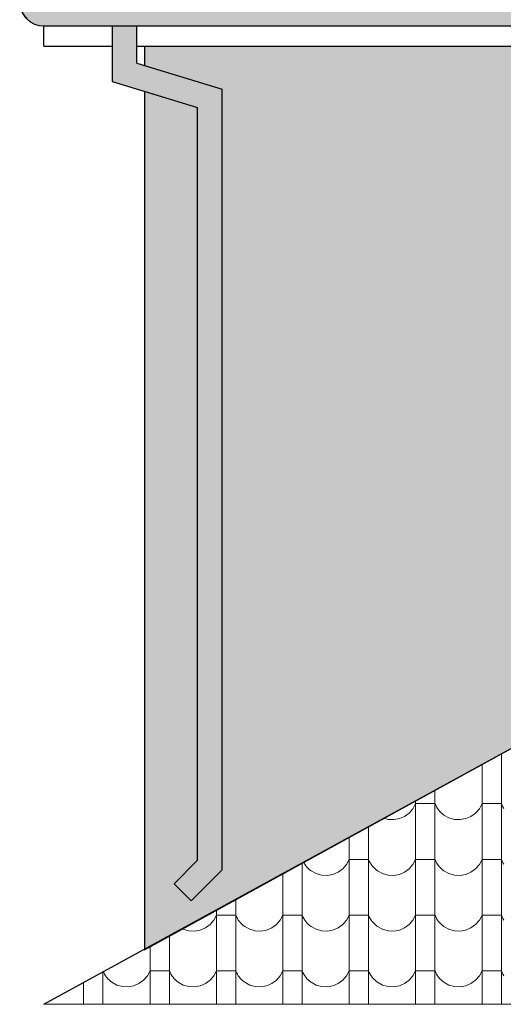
# Model space of a CAD drawing. Header units: millimetres. Extents: x -29624 to 9939, y -6894 to 6495.
# Tile 80 of 243: x -8280 to -8039, y -5960 to -5471. Entities that reach past the tile are written whole.
import ezdxf

# ---------------------------------------------------------------- set-up
doc = ezdxf.new("R2010")
doc.units = ezdxf.units.MM
doc.header["$MEASUREMENT"] = 0
doc.layers.add('810-G Ogólne', color=7, linetype='Continuous')
doc.layers.add('990-D Import IFC', color=7, linetype='Continuous')

# ---------------------------------------------------------------- blocks, each defined once
blk = doc.blocks.new('*X1834', base_point=(515069.4, 47309.9))
at = {"layer": '990-D Import IFC', "color": 251, "linetype": 'Continuous', "lineweight": 13, "true_color": 0x6a6a6a}
for p, q in [((520397.5, -46176), (520397.5, -46316.1)), ((520301.4, -46228.6), (520301.4, -46316.1)), ((520301.4, -46316.1), (520301.4, -46593.1)), ((520397.5, -46316.1), (520397.5, -46593.1)), ((520067.5, -46356.6), (520067.5, -46593.1)), ((519971.4, -46409.2), (519971.4, -46593.1)), ((519939.4, -46470.7), (519958.1, -46449.2)), ((519958.1, -46449.2), (519971.4, -46424.2)), ((520019.4, -46424.2), (519971.4, -46424.2)), ((520067.5, -46424.2), (520019.4, -46424.2)), ((520067.5, -46424.2), (520071.1, -46432.5)), ((520071.1, -46432.5), (520075.4, -46440.6)), ((520075.4, -46440.6), (520080.2, -46448.3)), ((520080.2, -46448.3), (520085.5, -46455.7)), ((520085.5, -46455.7), (520091.4, -46462.6)), ((520091.4, -46462.6), (520097.8, -46469.1)), ((520269.4, -46470.7), (520288.1, -46449.2)), ((520288.1, -46449.2), (520301.4, -46424.2)), ((520349.4, -46424.2), (520301.4, -46424.2)), ((520397.5, -46424.2), (520349.4, -46424.2)), ((520397.5, -46424.2), (520401.1, -46432.5)), ((520401.1, -46432.5), (520405.4, -46440.6)), ((520405.4, -46440.6), (520410.2, -46448.3)), ((519812.8, -46496.1), (519834.1, -46502.1)), ((519834.1, -46502.1), (519862.4, -46503.5)), ((519862.4, -46503.5), (519890.4, -46498.5)), ((519890.4, -46498.5), (519916.5, -46487.4)), ((519916.5, -46487.4), (519939.4, -46470.7)), ((520097.8, -46469.1), (520104.6, -46475.2)), ((520104.6, -46475.2), (520111.9, -46480.7)), ((520111.9, -46480.7), (520136.7, -46494.4)), ((520136.7, -46494.4), (520164.1, -46502.1)), ((520164.1, -46502.1), (520192.4, -46503.5)), ((520192.4, -46503.5), (520220.4, -46498.5)), ((520220.4, -46498.5), (520246.5, -46487.4)), ((520246.5, -46487.4), (520269.4, -46470.7)), ((519737.5, -46537.3), (519737.5, -46593.1)), ((519641.4, -46589.9), (519641.4, -46593.1)), ((519641.4, -46593.1), (519641.4, -46870.1)), ((519737.5, -46593.1), (519737.5, -46870.1)), ((519971.4, -46593.1), (519971.4, -46870.1)), ((520067.5, -46593.1), (520067.5, -46870.1)), ((520301.4, -46593.1), (520301.4, -46870.1)), ((520397.5, -46593.1), (520397.5, -46870.1)), ((519628.1, -46726.2), (519641.4, -46701.2)), ((519689.4, -46701.2), (519641.4, -46701.2)), ((519737.5, -46701.2), (519689.4, -46701.2)), ((519737.5, -46701.2), (519741.1, -46709.5)), ((519741.1, -46709.5), (519745.4, -46717.6)), ((519958.1, -46726.2), (519971.4, -46701.2)), ((520019.4, -46701.2), (519971.4, -46701.2)), ((520067.5, -46701.2), (520019.4, -46701.2)), ((520067.5, -46701.2), (520071.1, -46709.5)), ((520071.1, -46709.5), (520075.4, -46717.6)), ((520288.1, -46726.2), (520301.4, -46701.2)), ((520349.4, -46701.2), (520301.4, -46701.2)), ((520397.5, -46701.2), (520349.4, -46701.2)), ((520397.5, -46701.2), (520401.1, -46709.5)), ((520401.1, -46709.5), (520405.4, -46717.6)), ((519407.5, -46718), (519407.5, -46870.1)), ((519413.8, -46714.5), (519415.4, -46717.6)), ((519415.4, -46717.6), (519420.2, -46725.3)), ((519420.2, -46725.3), (519425.5, -46732.7)), ((519425.5, -46732.7), (519431.4, -46739.6)), ((519431.4, -46739.6), (519437.8, -46746.1)), ((519437.8, -46746.1), (519444.6, -46752.2)), ((519444.6, -46752.2), (519451.9, -46757.7)), ((519451.9, -46757.7), (519476.7, -46771.4)), ((519586.5, -46764.4), (519609.4, -46747.7)), ((519609.4, -46747.7), (519628.1, -46726.2)), ((519745.4, -46717.6), (519750.2, -46725.3)), ((519750.2, -46725.3), (519755.5, -46732.7)), ((519755.5, -46732.7), (519761.4, -46739.6)), ((519761.4, -46739.6), (519767.8, -46746.1)), ((519767.8, -46746.1), (519774.6, -46752.2)), ((519774.6, -46752.2), (519781.9, -46757.7)), ((519781.9, -46757.7), (519806.7, -46771.4)), ((519916.5, -46764.4), (519939.4, -46747.7)), ((519939.4, -46747.7), (519958.1, -46726.2)), ((520075.4, -46717.6), (520080.2, -46725.3)), ((520080.2, -46725.3), (520085.5, -46732.7)), ((520085.5, -46732.7), (520091.4, -46739.6)), ((520091.4, -46739.6), (520097.8, -46746.1)), ((520097.8, -46746.1), (520104.6, -46752.2)), ((520104.6, -46752.2), (520111.9, -46757.7)), ((520111.9, -46757.7), (520136.7, -46771.4)), ((520246.5, -46764.4), (520269.4, -46747.7)), ((520269.4, -46747.7), (520288.1, -46726.2)), ((520405.4, -46717.6), (520410.2, -46725.3)), ((519311.4, -46770.6), (519311.4, -46870.1)), ((519476.7, -46771.4), (519504.1, -46779.1)), ((519504.1, -46779.1), (519532.4, -46780.5)), ((519532.4, -46780.5), (519560.4, -46775.5)), ((519560.4, -46775.5), (519586.5, -46764.4)), ((519806.7, -46771.4), (519834.1, -46779.1)), ((519834.1, -46779.1), (519862.4, -46780.5)), ((519862.4, -46780.5), (519890.4, -46775.5)), ((519890.4, -46775.5), (519916.5, -46764.4)), ((520136.7, -46771.4), (520164.1, -46779.1)), ((520164.1, -46779.1), (520192.4, -46780.5)), ((520192.4, -46780.5), (520220.4, -46775.5)), ((520220.4, -46775.5), (520246.5, -46764.4)), ((519077.5, -46898.7), (519077.5, -47147.1)), ((519311.4, -46870.1), (519311.4, -47147.1)), ((519407.5, -46870.1), (519407.5, -47147.1)), ((519641.4, -46870.1), (519641.4, -47147.1)), ((519737.5, -46870.1), (519737.5, -47147.1)), ((519971.4, -46870.1), (519971.4, -47147.1)), ((520067.5, -46870.1), (520067.5, -47147.1)), ((520301.4, -46870.1), (520301.4, -47147.1)), ((520397.5, -46870.1), (520397.5, -47147.1)), ((518981.4, -46951.3), (518981.4, -47147.1)), ((518949.4, -47024.7), (518968.1, -47003.2)), ((518968.1, -47003.2), (518981.4, -46978.2)), ((519029.4, -46978.2), (518981.4, -46978.2)), ((519077.5, -46978.2), (519029.4, -46978.2)), ((519077.5, -46978.2), (519081.1, -46986.5)), ((519081.1, -46986.5), (519085.4, -46994.6)), ((519085.4, -46994.6), (519090.2, -47002.3)), ((519090.2, -47002.3), (519095.5, -47009.7)), ((519279.4, -47024.7), (519298.1, -47003.2)), ((519298.1, -47003.2), (519311.4, -46978.2)), ((519359.4, -46978.2), (519311.4, -46978.2)), ((519407.5, -46978.2), (519359.4, -46978.2)), ((519407.5, -46978.2), (519411.1, -46986.5)), ((519411.1, -46986.5), (519415.4, -46994.6)), ((519415.4, -46994.6), (519420.2, -47002.3)), ((519420.2, -47002.3), (519425.5, -47009.7)), ((519609.4, -47024.7), (519628.1, -47003.2)), ((519628.1, -47003.2), (519641.4, -46978.2)), ((519689.4, -46978.2), (519641.4, -46978.2)), ((519737.5, -46978.2), (519689.4, -46978.2)), ((519737.5, -46978.2), (519741.1, -46986.5)), ((519741.1, -46986.5), (519745.4, -46994.6)), ((519745.4, -46994.6), (519750.2, -47002.3)), ((519750.2, -47002.3), (519755.5, -47009.7)), ((519939.4, -47024.7), (519958.1, -47003.2)), ((519958.1, -47003.2), (519971.4, -46978.2)), ((520019.4, -46978.2), (519971.4, -46978.2)), ((520067.5, -46978.2), (520019.4, -46978.2)), ((520067.5, -46978.2), (520071.1, -46986.5)), ((520071.1, -46986.5), (520075.4, -46994.6)), ((520075.4, -46994.6), (520080.2, -47002.3)), ((520080.2, -47002.3), (520085.5, -47009.7)), ((520269.4, -47024.7), (520288.1, -47003.2)), ((520288.1, -47003.2), (520301.4, -46978.2)), ((520349.4, -46978.2), (520301.4, -46978.2)), ((520397.5, -46978.2), (520349.4, -46978.2)), ((520397.5, -46978.2), (520401.1, -46986.5)), ((520401.1, -46986.5), (520405.4, -46994.6)), ((520405.4, -46994.6), (520410.2, -47002.3)), ((518810.4, -47044.9), (518816.7, -47048.4)), ((518816.7, -47048.4), (518844.1, -47056.1)), ((518872.4, -47057.5), (518900.4, -47052.5)), ((518900.4, -47052.5), (518926.5, -47041.4)), ((518926.5, -47041.4), (518949.4, -47024.7)), ((519095.5, -47009.7), (519101.4, -47016.6)), ((519101.4, -47016.6), (519107.8, -47023.1)), ((519107.8, -47023.1), (519114.6, -47029.2)), ((519114.6, -47029.2), (519121.9, -47034.7)), ((519121.9, -47034.7), (519146.7, -47048.4)), ((519146.7, -47048.4), (519174.1, -47056.1)), ((519202.4, -47057.5), (519230.4, -47052.5)), ((519230.4, -47052.5), (519256.5, -47041.4)), ((519256.5, -47041.4), (519279.4, -47024.7)), ((519425.5, -47009.7), (519431.4, -47016.6)), ((519431.4, -47016.6), (519437.8, -47023.1)), ((519437.8, -47023.1), (519444.6, -47029.2)), ((519444.6, -47029.2), (519451.9, -47034.7)), ((519451.9, -47034.7), (519476.7, -47048.4)), ((519476.7, -47048.4), (519504.1, -47056.1)), ((519532.4, -47057.5), (519560.4, -47052.5)), ((519560.4, -47052.5), (519586.5, -47041.4)), ((519586.5, -47041.4), (519609.4, -47024.7)), ((519755.5, -47009.7), (519761.4, -47016.6)), ((519761.4, -47016.6), (519767.8, -47023.1)), ((519767.8, -47023.1), (519774.6, -47029.2)), ((519774.6, -47029.2), (519781.9, -47034.7)), ((519781.9, -47034.7), (519806.7, -47048.4)), ((519806.7, -47048.4), (519834.1, -47056.1)), ((519862.4, -47057.5), (519890.4, -47052.5)), ((519890.4, -47052.5), (519916.5, -47041.4)), ((519916.5, -47041.4), (519939.4, -47024.7)), ((520085.5, -47009.7), (520091.4, -47016.6)), ((520091.4, -47016.6), (520097.8, -47023.1)), ((520097.8, -47023.1), (520104.6, -47029.2)), ((520104.6, -47029.2), (520111.9, -47034.7)), ((520111.9, -47034.7), (520136.7, -47048.4)), ((520136.7, -47048.4), (520164.1, -47056.1)), ((520192.4, -47057.5), (520220.4, -47052.5)), ((520220.4, -47052.5), (520246.5, -47041.4)), ((520246.5, -47041.4), (520269.4, -47024.7)), ((518747.5, -47079.3), (518747.5, -47147.1)), ((518844.1, -47056.1), (518872.4, -47057.5)), ((519174.1, -47056.1), (519202.4, -47057.5)), ((519504.1, -47056.1), (519532.4, -47057.5)), ((519834.1, -47056.1), (519862.4, -47057.5)), ((520164.1, -47056.1), (520192.4, -47057.5)), ((518651.4, -47131.9), (518651.4, -47147.1)), ((518651.4, -47147.1), (518651.4, -47421)), ((518747.5, -47147.1), (518747.5, -47421)), ((518981.4, -47147.1), (518981.4, -47421)), ((519077.5, -47147.1), (519077.5, -47421)), ((519311.4, -47147.1), (519311.4, -47421)), ((519407.5, -47147.1), (519407.5, -47421)), ((519641.4, -47147.1), (519641.4, -47421)), ((519737.5, -47147.1), (519737.5, -47421)), ((519971.4, -47147.1), (519971.4, -47421)), ((520067.5, -47147.1), (520067.5, -47421)), ((520301.4, -47147.1), (520301.4, -47421)), ((520397.5, -47147.1), (520397.5, -47421)), ((518417.5, -47260), (518417.5, -47421)), ((518419.2, -47259.1), (518421.1, -47263.5)), ((518421.1, -47263.5), (518425.4, -47271.6)), ((518425.4, -47271.6), (518430.2, -47279.3)), ((518430.2, -47279.3), (518435.5, -47286.7)), ((518435.5, -47286.7), (518441.4, -47293.6)), ((518441.4, -47293.6), (518447.8, -47300.1)), ((518619.4, -47301.7), (518638.1, -47280.2)), ((518638.1, -47280.2), (518651.4, -47255.2)), ((518699.4, -47255.2), (518651.4, -47255.2)), ((518747.5, -47255.2), (518699.4, -47255.2)), ((518747.5, -47255.2), (518751.1, -47263.5)), ((518751.1, -47263.5), (518755.4, -47271.6)), ((518755.4, -47271.6), (518760.2, -47279.3)), ((518760.2, -47279.3), (518765.5, -47286.7)), ((518765.5, -47286.7), (518771.4, -47293.6)), ((518771.4, -47293.6), (518777.8, -47300.1)), ((518949.4, -47301.7), (518968.1, -47280.2)), ((518968.1, -47280.2), (518981.4, -47255.2)), ((519029.4, -47255.2), (518981.4, -47255.2)), ((519077.5, -47255.2), (519029.4, -47255.2)), ((519077.5, -47255.2), (519081.1, -47263.5)), ((519081.1, -47263.5), (519085.4, -47271.6)), ((519085.4, -47271.6), (519090.2, -47279.3)), ((519090.2, -47279.3), (519095.5, -47286.7)), ((519095.5, -47286.7), (519101.4, -47293.6)), ((519101.4, -47293.6), (519107.8, -47300.1)), ((519279.4, -47301.7), (519298.1, -47280.2)), ((519298.1, -47280.2), (519311.4, -47255.2)), ((519359.4, -47255.2), (519311.4, -47255.2)), ((519407.5, -47255.2), (519359.4, -47255.2)), ((519407.5, -47255.2), (519411.1, -47263.5)), ((519411.1, -47263.5), (519415.4, -47271.6)), ((519415.4, -47271.6), (519420.2, -47279.3)), ((519420.2, -47279.3), (519425.5, -47286.7)), ((519425.5, -47286.7), (519431.4, -47293.6)), ((519431.4, -47293.6), (519437.8, -47300.1)), ((519609.4, -47301.7), (519628.1, -47280.2)), ((519628.1, -47280.2), (519641.4, -47255.2)), ((519689.4, -47255.2), (519641.4, -47255.2)), ((519737.5, -47255.2), (519689.4, -47255.2)), ((519737.5, -47255.2), (519741.1, -47263.5)), ((519741.1, -47263.5), (519745.4, -47271.6)), ((519745.4, -47271.6), (519750.2, -47279.3)), ((519750.2, -47279.3), (519755.5, -47286.7)), ((519755.5, -47286.7), (519761.4, -47293.6)), ((519761.4, -47293.6), (519767.8, -47300.1)), ((519939.4, -47301.7), (519958.1, -47280.2)), ((519958.1, -47280.2), (519971.4, -47255.2)), ((520019.4, -47255.2), (519971.4, -47255.2)), ((520067.5, -47255.2), (520019.4, -47255.2)), ((520067.5, -47255.2), (520071.1, -47263.5)), ((520071.1, -47263.5), (520075.4, -47271.6)), ((520075.4, -47271.6), (520080.2, -47279.3)), ((520080.2, -47279.3), (520085.5, -47286.7)), ((520085.5, -47286.7), (520091.4, -47293.6)), ((520091.4, -47293.6), (520097.8, -47300.1)), ((520269.4, -47301.7), (520288.1, -47280.2)), ((520288.1, -47280.2), (520301.4, -47255.2)), ((520349.4, -47255.2), (520301.4, -47255.2)), ((520397.5, -47255.2), (520349.4, -47255.2)), ((520397.5, -47255.2), (520401.1, -47263.5)), ((520401.1, -47263.5), (520405.4, -47271.6)), ((520405.4, -47271.6), (520410.2, -47279.3)), ((518321.4, -47312.6), (518321.4, -47421)), ((518447.8, -47300.1), (518454.6, -47306.2)), ((518454.6, -47306.2), (518461.9, -47311.7)), ((518461.9, -47311.7), (518486.7, -47325.4)), ((518486.7, -47325.4), (518514.1, -47333.1)), ((518514.1, -47333.1), (518542.4, -47334.5)), ((518542.4, -47334.5), (518570.4, -47329.5)), ((518570.4, -47329.5), (518596.5, -47318.4)), ((518596.5, -47318.4), (518619.4, -47301.7)), ((518777.8, -47300.1), (518784.6, -47306.2)), ((518784.6, -47306.2), (518791.9, -47311.7)), ((518791.9, -47311.7), (518816.7, -47325.4)), ((518816.7, -47325.4), (518844.1, -47333.1)), ((518844.1, -47333.1), (518872.4, -47334.5)), ((518872.4, -47334.5), (518900.4, -47329.5)), ((518900.4, -47329.5), (518926.5, -47318.4)), ((518926.5, -47318.4), (518949.4, -47301.7)), ((519107.8, -47300.1), (519114.6, -47306.2)), ((519114.6, -47306.2), (519121.9, -47311.7)), ((519121.9, -47311.7), (519146.7, -47325.4)), ((519146.7, -47325.4), (519174.1, -47333.1)), ((519174.1, -47333.1), (519202.4, -47334.5)), ((519202.4, -47334.5), (519230.4, -47329.5)), ((519230.4, -47329.5), (519256.5, -47318.4)), ((519256.5, -47318.4), (519279.4, -47301.7)), ((519437.8, -47300.1), (519444.6, -47306.2)), ((519444.6, -47306.2), (519451.9, -47311.7)), ((519451.9, -47311.7), (519476.7, -47325.4)), ((519476.7, -47325.4), (519504.1, -47333.1)), ((519504.1, -47333.1), (519532.4, -47334.5)), ((519532.4, -47334.5), (519560.4, -47329.5)), ((519560.4, -47329.5), (519586.5, -47318.4)), ((519586.5, -47318.4), (519609.4, -47301.7)), ((519767.8, -47300.1), (519774.6, -47306.2)), ((519774.6, -47306.2), (519781.9, -47311.7)), ((519781.9, -47311.7), (519806.7, -47325.4)), ((519806.7, -47325.4), (519834.1, -47333.1)), ((519834.1, -47333.1), (519862.4, -47334.5)), ((519862.4, -47334.5), (519890.4, -47329.5)), ((519890.4, -47329.5), (519916.5, -47318.4)), ((519916.5, -47318.4), (519939.4, -47301.7)), ((520097.8, -47300.1), (520104.6, -47306.2)), ((520104.6, -47306.2), (520111.9, -47311.7)), ((520111.9, -47311.7), (520136.7, -47325.4)), ((520136.7, -47325.4), (520164.1, -47333.1)), ((520164.1, -47333.1), (520192.4, -47334.5)), ((520192.4, -47334.5), (520220.4, -47329.5)), ((520220.4, -47329.5), (520246.5, -47318.4)), ((520246.5, -47318.4), (520269.4, -47301.7))]:
    blk.add_line(p, q, dxfattribs=at)
blk = doc.blocks.new('Wypełnienie_17_3', base_point=(515069.4, 47309.9))
at = {"layer": '990-D Import IFC', "color": 251, "linetype": 'Continuous', "lineweight": 13, "true_color": 0x6a6a6a}
blk.add_blockref('*X1834', (515069.4, 47309.9), dxfattribs=at)

msp = doc.modelspace()

# ---------------------------------------------------------------- hatches: boundary and pattern name
at = {"layer": '990-D Import IFC', "linetype": 'Continuous', "lineweight": 5, "true_color": 0xf0ede3}
msp.add_hatch(color=7, dxfattribs=at).paths.add_polyline_path([(-8217.598, -5484.404), (-8217.598, -5493.991), (-8178.89, -5505.786), (-8178.89, -5893.57), (-8194.318, -5908.998), (-8202.803, -5900.512), (-8191.173, -5888.882), (-8191.173, -5514.902), (-8217.598, -5506.849), (-8217.598, -5933.559), (-7846.083, -5729.621), (-7473.598, -5933.559), (-7424.568, -5960.404), (-7412.568, -5960.404), (-7414.986, -5968.817), (-7424.568, -5972.404), (-7424.568, -5982.404), (-7389.534, -5982.404), (-7389.534, -5457.404), (-7473.598, -5457.404), (-7473.598, -5484.404)])
at = {"layer": '990-D Import IFC', "linetype": 'Continuous', "lineweight": 5, "true_color": 0x7c7f7e}
msp.add_hatch(color=8, dxfattribs=at).paths.add_polyline_path([(-7473.598, -5474.404), (-7473.598, -5462.404), (-8279.598, -5462.404, 0.4142136), (-8267.598, -5474.404), (-8233.554, -5474.404), (-8233.554, -5501.987), (-8191.173, -5514.902), (-8191.173, -5888.882), (-8202.803, -5900.512), (-8194.318, -5908.998), (-8178.89, -5893.57), (-8178.89, -5505.786), (-8221.362, -5492.844), (-8221.362, -5474.404)])

# ---------------------------------------------------------------- linework, layer by layer
at = {"layer": '810-G Ogólne', "color": 7, "linetype": 'Continuous', "lineweight": 25}
for p, q in [((-8267.598, -5484.404), (-8267.598, -5474.404)), ((-8267.598, -5474.404), (-7473.598, -5474.404)), ((-8233.554, -5474.404), (-8233.554, -5501.987)), ((-8221.362, -5492.844), (-8221.362, -5474.404)), ((-8267.598, -5484.404), (-8233.554, -5484.404)), ((-8221.362, -5484.404), (-7473.598, -5484.404)), ((-8217.598, -5484.404), (-8217.598, -5493.991)), ((-8221.362, -5492.844), (-8178.89, -5505.786)), ((-8233.554, -5501.987), (-8191.173, -5514.902)), ((-8217.598, -5506.849), (-8217.598, -5933.028)), ((-8178.89, -5893.57), (-8178.89, -5505.786)), ((-8191.173, -5888.882), (-8191.173, -5514.902)), ((-8267.598, -5960.404), (-7846.083, -5729.621)), ((-8191.173, -5888.882), (-8202.803, -5900.512)), ((-8178.89, -5893.57), (-8194.318, -5908.998)), ((-8202.803, -5900.512), (-8194.318, -5908.998))]:
    msp.add_line(p, q, dxfattribs=at)
msp.add_arc((-8267.598, -5462.404), 12, 180, 270, dxfattribs=at)
at = {"layer": '990-D Import IFC', "color": 7, "linetype": 'Continuous', "lineweight": 13}
for points in [[(-8217.598, -5484.404), (-7473.598, -5484.404), (-7473.598, -5457.404), (-7389.534, -5457.404), (-7389.534, -5982.404), (-7424.568, -5982.404), (-7424.568, -5972.404), (-7414.986, -5968.817), (-7412.568, -5960.404), (-7424.568, -5960.404), (-7473.598, -5933.559), (-7846.083, -5729.621), (-8217.598, -5933.559), (-8217.598, -5506.849), (-8191.173, -5514.902), (-8191.173, -5888.882), (-8202.803, -5900.512), (-8194.318, -5908.998), (-8178.89, -5893.57), (-8178.89, -5505.786), (-8217.598, -5493.991)], [(-7846.083, -5729.621), (-8267.598, -5960.404), (-7424.568, -5960.404)]]:
    msp.add_lwpolyline(points, close=True, dxfattribs=at)
msp.add_lwpolyline([(-7473.598, -5474.404), (-8221.362, -5474.404), (-8221.362, -5492.844), (-8178.89, -5505.786), (-8178.89, -5893.57), (-8194.318, -5908.998), (-8202.803, -5900.512), (-8191.173, -5888.882), (-8191.173, -5514.902), (-8233.554, -5501.987), (-8233.554, -5474.404), (-8267.598, -5474.404, -0.4142136), (-8279.598, -5462.404), (-7473.598, -5462.404)], format="xyb", close=True, dxfattribs=at)

# ---------------------------------------------------------------- block references
at = {"layer": '990-D Import IFC', "color": 251, "linetype": 'Continuous', "lineweight": 13, "true_color": 0x6a6a6a, "xscale": 0.1, "yscale": 0.1, "zscale": 0.1}
msp.add_blockref('Wypełnienie_17_3', (-8573.008, 3512.683), dxfattribs=at)

doc.saveas('drawing.dxf')
